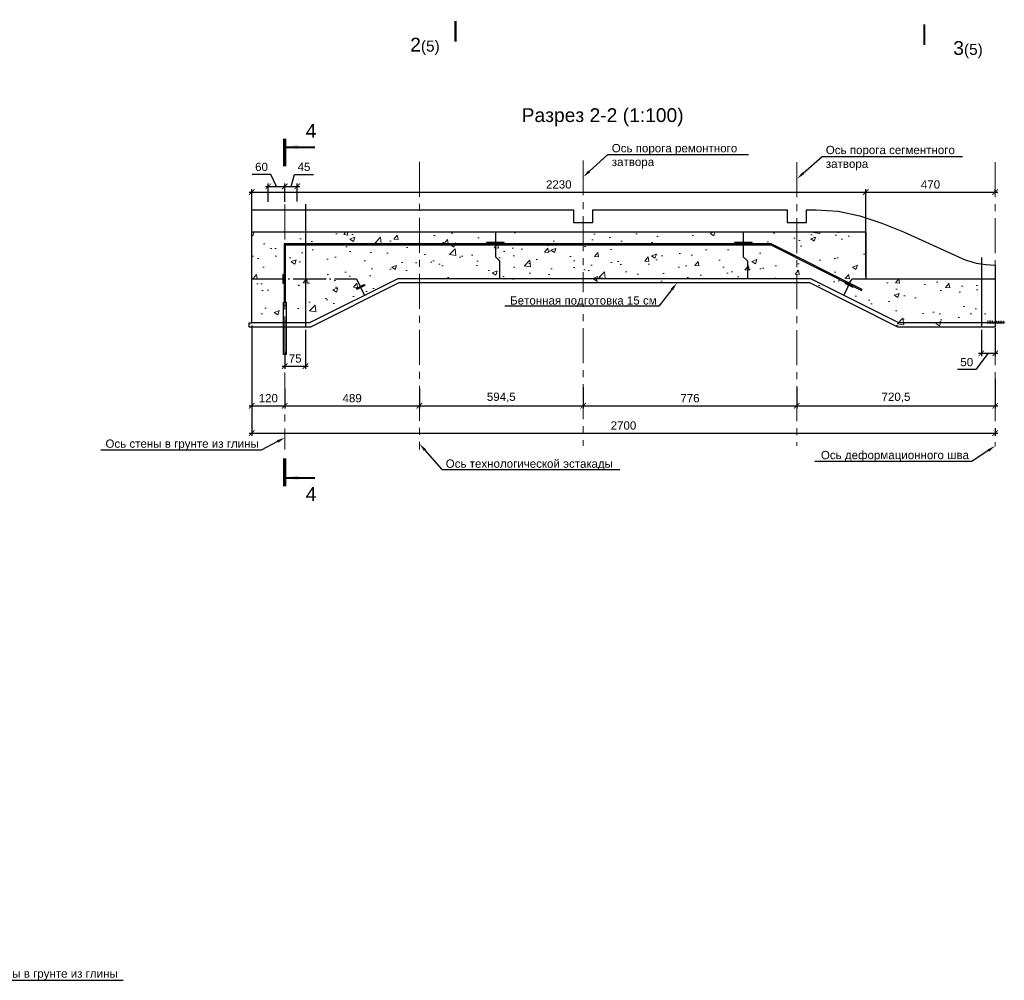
# Model space of a CAD drawing. Header units: millimetres. Extents: x 381297 to 840819, y 463079 to 618741.
# Tile 7 of 14: x 493055 to 528817, y 464503 to 499375. Entities that reach past the tile are written whole.
import ezdxf
from ezdxf import colors
from ezdxf.entities.mleader import LeaderData, LeaderLine
from ezdxf.enums import TextEntityAlignment as Align
from ezdxf.math import Vec2, Vec3

# ---------------------------------------------------------------- set-up
doc = ezdxf.new("R2010")
doc.units = ezdxf.units.MM
doc.linetypes.add('ACAD_ISO04W100', pattern=[30, 24, -3, 0, -3])
doc.linetypes.add('осевая', pattern=[50.8, 31.75, -6.35, 6.35, -6.35])
for name, color, linetype in [('00', 7, 'Continuous'), ('Оси', 1, 'осевая'), ('Размеры', 7, 'Continuous'), ('Штриховка', 7, 'Continuous')]:
    doc.layers.add(name, color=color, linetype=linetype)
for name, color, linetype, lineweight in [('Бетон', 7, 'Continuous', 50), ('ГТО-2_Размеры', 7, 'Continuous', 15), ('ГТО_Разрезы. Сечения.Узлы', 255, 'Continuous', 40), ('Отдел_Выноски(стрелка)', 7, 'Continuous', 15), ('Отдел_Заглавные надписи', 7, 'Continuous', 30), ('Отдел_Разрезы. Сечения. Узлы', 7, 'Continuous', 15), ('Шпонка', 1, 'Continuous', 50)]:
    doc.layers.add(name, color=color, linetype=linetype, lineweight=lineweight)
doc.styles.add('arial', font='arial.ttf')
doc.styles.add('аrial', font='arial.ttf')
doc.styles.add('Рогун1', font='arial.ttf')
doc.dimstyles.new('100 мм', dxfattribs={"dimscale": 100, "dimtxt": 3.5, "dimasz": 2, "dimexe": 1, "dimexo": 1, "dimgap": 1.2, "dimtad": 1, "dimdec": 0, "dimlfac": 0.1, "dimrnd": 0.0001, "dimtxsty": 'Рогун1', "dimblk": 'ARCHTICK', "dimcen": 2.5, "dimdle": 1, "dimaunit": 1, "dimadec": 1, "dimazin": 0, "dimtfac": 1, "dimtdec": 0, "dimtmove": 1, "dimatfit": 3, "dimldrblk": 'ARCHTICK', "dimfxl": 1, "dimtfill": 1, "dimarcsym": 0})
doc.dimstyles.new('hren115', dxfattribs={"dimtxt": 0.3, "dimasz": 3, "dimexe": 0.18, "dimexo": 0.0625, "dimgap": 0.1, "dimtad": 2, "dimtih": 1, "dimtoh": 1, "dimdec": 4, "dimzin": 0, "dimdsep": 46, "dimtxsty": 'arial', "dimcen": 0, "dimclrt": 256, "dimadec": 0, "dimazin": 0, "dimtfac": 1, "dimtdec": 4, "dimtofl": 0, "dimtmove": 1, "dimatfit": 0, "dimfxl": 1, "dimtolj": 1, "dimtzin": 0, "dimarcsym": 1})

# ---------------------------------------------------------------- blocks, each defined once
blk = doc.blocks.new('_ArchTick')
at = {"color": 0, "linetype": 'ByBlock', "const_width": 0.15}
blk.add_lwpolyline([(-0.5, -0.5), (0.5, 0.5)], dxfattribs=at)
blk = doc.blocks.new('*D52')
at = {"layer": 'Defpoints', "color": 0, "transparency": 16777216}
for p in [(501485, 488219), (528485, 484634), (528485, 484369)]:
    blk.add_point(p, dxfattribs=at)
at = {"layer": 'ГТО-2_Размеры', "color": 0, "lineweight": -2, "transparency": 16777216}
for p, q in [((501485, 488119), (501485, 484269)), ((501385, 484369), (528585, 484369)), ((528485, 484534), (528485, 484269))]:
    blk.add_line(p, q, dxfattribs=at)
at = {"layer": 'ГТО-2_Размеры', "color": 0, "lineweight": -2, "transparency": 16777216, "xscale": 200, "yscale": 200, "zscale": 200, "rotation": 180}
blk.add_blockref('_ArchTick', (501485, 484369), dxfattribs=at)
at = {"layer": 'ГТО-2_Размеры', "color": 0, "lineweight": -2, "transparency": 16777216, "xscale": 200, "yscale": 200, "zscale": 200}
blk.add_blockref('_ArchTick', (528485, 484369), dxfattribs=at)
at = {"layer": 'ГТО-2_Размеры', "color": 0, "transparency": 16777216, "insert": (514985, 484642), "char_height": 300, "attachment_point": 5, "style": 'Рогун1'}
blk.add_mtext('2700', dxfattribs=at)
blk = doc.blocks.new('*D53')
at = {"layer": 'Defpoints', "color": 0, "transparency": 16777216}
for p in [(528485, 493119), (528485, 492992), (523785, 489969)]:
    blk.add_point(p, dxfattribs=at)
at = {"layer": 'ГТО-2_Размеры', "color": 0, "lineweight": -2, "transparency": 16777216}
for p, q in [((523785, 490069), (523785, 493219)), ((528485, 493092), (528485, 493219)), ((523685, 493119), (528585, 493119))]:
    blk.add_line(p, q, dxfattribs=at)
at = {"layer": 'ГТО-2_Размеры', "color": 0, "lineweight": -2, "transparency": 16777216, "xscale": 200, "yscale": 200, "zscale": 200, "rotation": 180}
blk.add_blockref('_ArchTick', (523785, 493119), dxfattribs=at)
at = {"layer": 'ГТО-2_Размеры', "color": 0, "lineweight": -2, "transparency": 16777216, "xscale": 200, "yscale": 200, "zscale": 200}
blk.add_blockref('_ArchTick', (528485, 493119), dxfattribs=at)
at = {"layer": 'ГТО-2_Размеры', "color": 0, "transparency": 16777216, "insert": (526135, 493393), "char_height": 300, "attachment_point": 5, "style": 'Рогун1'}
blk.add_mtext('470', dxfattribs=at)
blk = doc.blocks.new('*D59')
at = {"layer": 'Defpoints', "color": 0, "transparency": 16777216}
for p in [(523785, 493119), (501485, 491669), (523785, 491669)]:
    blk.add_point(p, dxfattribs=at)
at = {"layer": 'ГТО-2_Размеры', "color": 0, "lineweight": -2, "transparency": 16777216}
for p, q in [((501485, 491769), (501485, 493219)), ((523785, 491769), (523785, 493219)), ((501385, 493119), (523885, 493119))]:
    blk.add_line(p, q, dxfattribs=at)
at = {"layer": 'ГТО-2_Размеры', "color": 0, "lineweight": -2, "transparency": 16777216, "xscale": 200, "yscale": 200, "zscale": 200, "rotation": 180}
blk.add_blockref('_ArchTick', (501485, 493119), dxfattribs=at)
at = {"layer": 'ГТО-2_Размеры', "color": 0, "lineweight": -2, "transparency": 16777216, "xscale": 200, "yscale": 200, "zscale": 200}
blk.add_blockref('_ArchTick', (523785, 493119), dxfattribs=at)
at = {"layer": 'ГТО-2_Размеры', "color": 0, "transparency": 16777216, "insert": (512635, 493393), "char_height": 300, "attachment_point": 5, "style": 'Рогун1'}
blk.add_mtext('2230', dxfattribs=at)
blk = doc.blocks.new('*D60')
at = {"layer": 'Defpoints', "color": 0, "transparency": 16777216}
for p in [(501485, 488369), (502685, 486090), (502685, 485361)]:
    blk.add_point(p, dxfattribs=at)
at = {"layer": 'ГТО-2_Размеры', "color": 0, "lineweight": -2, "transparency": 16777216}
for p, q in [((501485, 488269), (501485, 485261)), ((502685, 485990), (502685, 485261)), ((501385, 485361), (502785, 485361))]:
    blk.add_line(p, q, dxfattribs=at)
at = {"layer": 'ГТО-2_Размеры', "color": 0, "lineweight": -2, "transparency": 16777216, "xscale": 200, "yscale": 200, "zscale": 200, "rotation": 180}
blk.add_blockref('_ArchTick', (501485, 485361), dxfattribs=at)
at = {"layer": 'ГТО-2_Размеры', "color": 0, "lineweight": -2, "transparency": 16777216, "xscale": 200, "yscale": 200, "zscale": 200}
blk.add_blockref('_ArchTick', (502685, 485361), dxfattribs=at)
at = {"layer": 'ГТО-2_Размеры', "color": 0, "transparency": 16777216, "insert": (502085, 485634), "char_height": 300, "attachment_point": 5, "style": 'Рогун1'}
blk.add_mtext('120', dxfattribs=at)
blk = doc.blocks.new('*D61')
at = {"layer": 'Defpoints', "color": 0, "transparency": 16777216}
for p in [(507575, 486081), (502685, 485765), (507575, 485361)]:
    blk.add_point(p, dxfattribs=at)
at = {"layer": 'ГТО-2_Размеры', "color": 0, "lineweight": -2, "transparency": 16777216}
for p, q in [((502685, 485665), (502685, 485261)), ((507575, 485981), (507575, 485261)), ((502585, 485361), (507675, 485361))]:
    blk.add_line(p, q, dxfattribs=at)
at = {"layer": 'ГТО-2_Размеры', "color": 0, "lineweight": -2, "transparency": 16777216, "xscale": 200, "yscale": 200, "zscale": 200, "rotation": 180}
blk.add_blockref('_ArchTick', (502685, 485361), dxfattribs=at)
at = {"layer": 'ГТО-2_Размеры', "color": 0, "lineweight": -2, "transparency": 16777216, "xscale": 200, "yscale": 200, "zscale": 200}
blk.add_blockref('_ArchTick', (507575, 485361), dxfattribs=at)
at = {"layer": 'ГТО-2_Размеры', "color": 0, "transparency": 16777216, "insert": (505130, 485634), "char_height": 300, "attachment_point": 5, "style": 'Рогун1'}
blk.add_mtext('489', dxfattribs=at)
blk = doc.blocks.new('*D62')
at = {"layer": 'Defpoints', "color": 0, "transparency": 16777216}
for p in [(507575, 486081), (513520, 485908), (513520, 485360)]:
    blk.add_point(p, dxfattribs=at)
at = {"layer": 'ГТО-2_Размеры', "color": 0, "lineweight": -2, "transparency": 16777216}
for p, q in [((507575, 485981), (507575, 485260)), ((513520, 485808), (513520, 485260)), ((507475, 485360), (513620, 485360))]:
    blk.add_line(p, q, dxfattribs=at)
at = {"layer": 'ГТО-2_Размеры', "color": 0, "lineweight": -2, "transparency": 16777216, "xscale": 200, "yscale": 200, "zscale": 200, "rotation": 180}
blk.add_blockref('_ArchTick', (507575, 485360), dxfattribs=at)
at = {"layer": 'ГТО-2_Размеры', "color": 0, "lineweight": -2, "transparency": 16777216, "xscale": 200, "yscale": 200, "zscale": 200}
blk.add_blockref('_ArchTick', (513520, 485360), dxfattribs=at)
at = {"layer": 'ГТО-2_Размеры', "color": 0, "transparency": 16777216, "insert": (510547, 485660), "char_height": 300, "attachment_point": 5, "style": 'Рогун1'}
blk.add_mtext('594,5', dxfattribs=at)
blk = doc.blocks.new('к шпонке')
at = {"color": 6, "linetype": 'Continuous', "lineweight": 30, "ltscale": 2}
for p, q in [((62947, -62062), (62947, -61782)), ((62947, -61782), (63027, -61872)), ((63029, -61972), (62947, -62062)), ((63027, -61872), (63445, -61872)), ((63029, -61972), (63445, -61972))]:
    blk.add_line(p, q, dxfattribs=at)
blk = doc.blocks.new('шпонка ДО320')
at = {"lineweight": 25}
h = blk.add_hatch(color=1, dxfattribs=at)
h.dxf.hatch_style = 1
h.paths.add_polyline_path([(63027, -63752), (63547, -63752), (63547, -64192), (63027, -64192)], flags=16)
h.paths.add_polyline_path([(63547, -67180), (63547, -60779), (63368, -60779), (63368, -60879), (63467, -60879), (63467, -61129), (63049, -61129), (62968, -61039), (62969, -61319), (63051, -61229), (63467, -61229), (63467, -61929), (63049, -61929), (62968, -61839), (62969, -62119), (63051, -62029), (63467, -62029), (63467, -62729), (63049, -62729), (62968, -62639), (62969, -62919), (63051, -62829), (63467, -62829), (63467, -63672), (62947, -63672), (62947, -64272), (63467, -64272), (63467, -65114), (63051, -65114), (62969, -65024), (62968, -65304), (63049, -65214), (63467, -65214), (63467, -65914), (63051, -65914), (62969, -65824), (62968, -66104), (63049, -66014), (63467, -66014), (63467, -66714), (63051, -66714), (62969, -66624), (62968, -66904), (63049, -66814), (63467, -66814), (63467, -67079), (63368, -67079), (63368, -67179)])
at = {"layer": 'Шпонка', "color": 1, "linetype": 'Continuous', "lineweight": 25, "ltscale": 2}
for p, q in [((63368, -60879), (63368, -60779)), ((63547, -60779), (63368, -60779)), ((63547, -67180), (63547, -60779)), ((62947, -64272), (62947, -63672)), ((62947, -63672), (63467, -63672)), ((62947, -64272), (63467, -64272)), ((63027, -64192), (63027, -63752)), ((63027, -63752), (63547, -63752)), ((63027, -64192), (63547, -64192)), ((63368, -60879), (63467, -60879)), ((63467, -61129), (63467, -60879)), ((63467, -61929), (63467, -61229)), ((63467, -62729), (63467, -62029)), ((63467, -63672), (63467, -62829)), ((63467, -65114), (63467, -64272)), ((63368, -67079), (63467, -67079)), ((63368, -67079), (63368, -67179)), ((63547, -67180), (63368, -67179)), ((63467, -65914), (63467, -65214)), ((63467, -66714), (63467, -66014)), ((63467, -67079), (63467, -66814))]:
    blk.add_line(p, q, dxfattribs=at)
at = {"layer": 'Шпонка', "color": 1, "lineweight": 25}
for p in [(21, 742), (21, -58), (21, -858)]:
    blk.add_blockref('к шпонке', p, dxfattribs=at)
at = {"layer": 'Шпонка', "color": 1, "lineweight": 25, "xscale": -1, "rotation": 180}
for p in [(21, -127085), (21, -127885), (21, -128685)]:
    blk.add_blockref('к шпонке', p, dxfattribs=at)
blk = doc.blocks.new('*D54')
at = {"layer": 'Defpoints', "color": 0, "transparency": 16777216}
for p in [(513520, 486139), (521280, 486119), (521280, 485360)]:
    blk.add_point(p, dxfattribs=at)
at = {"layer": 'ГТО-2_Размеры', "color": 0, "lineweight": -2, "transparency": 16777216}
for p, q in [((513520, 486039), (513520, 485260)), ((521280, 486019), (521280, 485260)), ((513420, 485360), (521380, 485360))]:
    blk.add_line(p, q, dxfattribs=at)
at = {"layer": 'ГТО-2_Размеры', "color": 0, "lineweight": -2, "transparency": 16777216, "xscale": 200, "yscale": 200, "zscale": 200, "rotation": 180}
blk.add_blockref('_ArchTick', (513520, 485360), dxfattribs=at)
at = {"layer": 'ГТО-2_Размеры', "color": 0, "lineweight": -2, "transparency": 16777216, "xscale": 200, "yscale": 200, "zscale": 200}
blk.add_blockref('_ArchTick', (521280, 485360), dxfattribs=at)
at = {"layer": 'ГТО-2_Размеры', "color": 0, "transparency": 16777216, "insert": (517400, 485633), "char_height": 300, "attachment_point": 5, "style": 'Рогун1'}
blk.add_mtext('776', dxfattribs=at)
blk = doc.blocks.new('*D55')
at = {"layer": 'Defpoints', "color": 0, "transparency": 16777216}
for p in [(528485, 486427), (521280, 485869), (528485, 485359)]:
    blk.add_point(p, dxfattribs=at)
at = {"layer": 'ГТО-2_Размеры', "color": 0, "lineweight": -2, "transparency": 16777216}
for p, q in [((528485, 486327), (528485, 485259)), ((521280, 485769), (521280, 485259)), ((521180, 485359), (528585, 485359))]:
    blk.add_line(p, q, dxfattribs=at)
at = {"layer": 'ГТО-2_Размеры', "color": 0, "lineweight": -2, "transparency": 16777216, "xscale": 200, "yscale": 200, "zscale": 200, "rotation": 180}
blk.add_blockref('_ArchTick', (521280, 485359), dxfattribs=at)
at = {"layer": 'ГТО-2_Размеры', "color": 0, "lineweight": -2, "transparency": 16777216, "xscale": 200, "yscale": 200, "zscale": 200}
blk.add_blockref('_ArchTick', (528485, 485359), dxfattribs=at)
at = {"layer": 'ГТО-2_Размеры', "color": 0, "transparency": 16777216, "insert": (524882, 485659), "char_height": 300, "attachment_point": 5, "style": 'Рогун1'}
blk.add_mtext('720,5', dxfattribs=at)
blk = doc.blocks.new('*D64')
at = {"layer": 'Defpoints', "color": 0, "transparency": 16777216}
for p in [(503135, 493325), (502685, 492669), (503135, 492674)]:
    blk.add_point(p, dxfattribs=at)
at = {"layer": 'ГТО-2_Размеры', "color": 0, "lineweight": -2, "transparency": 16777216}
for p, q in [((502910, 493325), (503039, 493758)), ((503039, 493758), (503723, 493758)), ((502585, 493325), (503235, 493325)), ((502685, 492769), (502685, 493425)), ((503135, 492774), (503135, 493425))]:
    blk.add_line(p, q, dxfattribs=at)
at = {"layer": 'ГТО-2_Размеры', "color": 0, "lineweight": -2, "transparency": 16777216, "xscale": 200, "yscale": 200, "zscale": 200, "rotation": 180}
blk.add_blockref('_ArchTick', (502685, 493325), dxfattribs=at)
at = {"layer": 'ГТО-2_Размеры', "color": 0, "lineweight": -2, "transparency": 16777216, "xscale": 200, "yscale": 200, "zscale": 200}
blk.add_blockref('_ArchTick', (503135, 493325), dxfattribs=at)
at = {"layer": 'ГТО-2_Размеры', "color": 0, "transparency": 16777216, "insert": (503381, 494030), "char_height": 300, "attachment_point": 5, "style": 'Рогун1'}
blk.add_mtext('45', dxfattribs=at)
blk = doc.blocks.new('*D65')
at = {"layer": 'Defpoints', "color": 0, "transparency": 16777216}
for p in [(503435, 488219), (502685, 487421), (503435, 486801)]:
    blk.add_point(p, dxfattribs=at)
at = {"layer": 'ГТО-2_Размеры', "color": 0, "lineweight": -2, "transparency": 16777216}
for p, q in [((503435, 488119), (503435, 486701)), ((502685, 487321), (502685, 486701)), ((502585, 486801), (503535, 486801))]:
    blk.add_line(p, q, dxfattribs=at)
at = {"layer": 'ГТО-2_Размеры', "color": 0, "lineweight": -2, "transparency": 16777216, "xscale": 200, "yscale": 200, "zscale": 200, "rotation": 180}
blk.add_blockref('_ArchTick', (502685, 486801), dxfattribs=at)
at = {"layer": 'ГТО-2_Размеры', "color": 0, "lineweight": -2, "transparency": 16777216, "xscale": 200, "yscale": 200, "zscale": 200}
blk.add_blockref('_ArchTick', (503435, 486801), dxfattribs=at)
at = {"layer": 'ГТО-2_Размеры', "color": 0, "transparency": 16777216, "insert": (503060, 487074), "char_height": 300, "attachment_point": 5, "style": 'Рогун1'}
blk.add_mtext('75', dxfattribs=at)
blk = doc.blocks.new('*D67')
at = {"layer": 'Defpoints', "color": 0, "transparency": 16777216}
for p in [(527985, 488219), (528485, 488273), (528485, 487265)]:
    blk.add_point(p, dxfattribs=at)
at = {"layer": 'ГТО-2_Размеры', "color": 0, "lineweight": -2, "transparency": 16777216}
for p, q in [((528485, 488173), (528485, 487165)), ((527985, 488119), (527985, 487165)), ((528235, 487265), (527787, 486671)), ((527885, 487265), (528585, 487265)), ((527787, 486671), (527118, 486671))]:
    blk.add_line(p, q, dxfattribs=at)
at = {"layer": 'ГТО-2_Размеры', "color": 0, "lineweight": -2, "transparency": 16777216, "xscale": 200, "yscale": 200, "zscale": 200, "rotation": 180}
blk.add_blockref('_ArchTick', (527985, 487265), dxfattribs=at)
at = {"layer": 'ГТО-2_Размеры', "color": 0, "lineweight": -2, "transparency": 16777216, "xscale": 200, "yscale": 200, "zscale": 200}
blk.add_blockref('_ArchTick', (528485, 487265), dxfattribs=at)
at = {"layer": 'ГТО-2_Размеры', "color": 0, "transparency": 16777216, "insert": (527452, 486944), "char_height": 300, "attachment_point": 5, "style": 'Рогун1'}
blk.add_mtext('50', dxfattribs=at)
blk = doc.blocks.new('*D97')
at = {"layer": 'Defpoints', "color": 0, "transparency": 16777216}
for p in [(502685, 493325), (502085, 492669), (502685, 492669)]:
    blk.add_point(p, dxfattribs=at)
at = {"layer": 'ГТО-2_Размеры', "color": 0, "lineweight": -2, "transparency": 16777216}
for p, q in [((502174, 493758), (501503, 493758)), ((502385, 493325), (502174, 493758)), ((501985, 493325), (502785, 493325)), ((502085, 492769), (502085, 493425)), ((502685, 492769), (502685, 493425))]:
    blk.add_line(p, q, dxfattribs=at)
at = {"layer": 'ГТО-2_Размеры', "color": 0, "lineweight": -2, "transparency": 16777216, "xscale": 200, "yscale": 200, "zscale": 200, "rotation": 180}
blk.add_blockref('_ArchTick', (502085, 493325), dxfattribs=at)
at = {"layer": 'ГТО-2_Размеры', "color": 0, "lineweight": -2, "transparency": 16777216, "xscale": 200, "yscale": 200, "zscale": 200}
blk.add_blockref('_ArchTick', (502685, 493325), dxfattribs=at)
at = {"layer": 'ГТО-2_Размеры', "color": 0, "transparency": 16777216, "insert": (501839, 494031), "char_height": 300, "attachment_point": 5, "style": 'Рогун1'}
blk.add_mtext('60', dxfattribs=at)
blk = doc.blocks.new('*U66')
at = {"color": 7, "lineweight": 70, "ltscale": 100}
for p, q in [((0, 121.11), (0, 111.11)), ((0, 5.03), (0, -4.97))]:
    blk.add_line(p, q, dxfattribs=at)
at = {"ltscale": 100, "style": 'аrial', "flags": 8}
for tag, height, p in [('W', 5, (9.6, 124.01)), ('W1', 3.5, (16.84, 86.66)), ('M', 5, (9.6, -7.87))]:
    blk.add_attdef(tag, text='', height=height, dxfattribs=at).set_placement(p, align=Align.MIDDLE)
at = {"color": 7, "ltscale": 100}
for points in [[(0, 118.11), (11, 118.11)], [(0, -1.97), (11, -1.97)]]:
    blk.add_leader(points, dimstyle='hren115', override={"dimasz": 5, "dimgap": 0.1, "dimtad": 0, "dimfxl": 1.25, "dimtfillclr": 256}, dxfattribs=at)

msp = doc.modelspace()

# ---------------------------------------------------------------- hatches: boundary and pattern name
at = {"layer": 'Штриховка', "lineweight": 13}
h = msp.add_hatch(dxfattribs=at)
h.set_pattern_fill('AR-CONC', color=256, scale=10, style=0)
h.set_pattern_definition([(50, (-23183.4, 302798), (1821.8467, -159.391), [190.5, -2095.5]), (355, (-23183.4, 302798), (-352.434, 1910.5685), [152.4, -1676.406]), (100.45144, (-23031.6, 302784.6), (1469.4125, 1751.1775), [161.9, -1780.9024]), (46.1842, (-23183.4, 303306), (2710.79, -420.423), [285.75, -3143.25]), (96.63556, (-22957.5, 303271), (2374.041, 2474.261), [242.85, -2671.356]), (351.18415, (-23183.4, 303306), (2374.041, 2474.261), [228.6, -2514.597]), (21, (-22929.4, 303179), (1516.144, -1022.652), [190.5, -2095.5]), (326, (-22929.4, 303179), (618.02, 1841.8797), [152.4, -1676.4]), (71.45144, (-22803, 303093.7), (2134.164, 819.2277), [161.9, -1780.8994]), (37.5, (-23183.4, 302797.9), (30.886, 845.5504), [0, -1656.08, 0, -1701.8, 0, -1682.75]), (7.5, (-23183.4, 302797.9), (668.1966, 1001.8057), [0, -970.28, 0, -1617.98, 0, -641.35]), (327.5, (-23749.85, 302797.9), (1355.90595, -57.28744), [0, -635, 0, -1981.2, 0, -2628.9]), (317.5, (-24003.8, 302797.9), (1481.2918, 254.265), [0, -825.5, 0, -1315.72, 0, -1866.9])])
h.paths.add_polyline_path([(528484.5034718, 489968.7937633), (523784.5034718, 489968.7937633), (523784.5034718, 491668.7937633), (501484.5034718, 491668.7937633), (501484.5034718, 488218.7937633), (503619.9136684, 488218.7937633), (506819.9136684, 489818.7937633), (521749.0932752, 489818.7937633), (524949.0932752, 488218.7937633), (528484.5034718, 488218.7937633)])

# ---------------------------------------------------------------- linework, layer by layer
at = {"lineweight": 30}
for points in [[(503434.5034718, 492673.9008584), (503434.5034718, 488218.7937633)], [(527984.5034718, 490743.4407021), (527984.5034718, 488218.7937633)]]:
    msp.add_lwpolyline(points, dxfattribs=at)
at = {"color": 4, "linetype": 'ACAD_ISO04W100', "lineweight": 25, "ltscale": 50}
for points in [[(510334.5034718, 491668.7870631), (510334.5034718, 490768.7870631), (510484.5034718, 490618.7870631), (510484.5034718, 489968.7870631)], [(519334.5034718, 491668.7870631), (519334.5034718, 490768.7870631), (519484.5034718, 490618.7870631), (519484.5034718, 489968.7870631)], [(501484.5034718, 489968.7937633), (505284.5034718, 489968.7937633), (505584.5034718, 489368.7937633)], [(522984.5034718, 489368.7937633), (523284.5034718, 489968.7937633), (523784.5034718, 489968.7937633)]]:
    msp.add_lwpolyline(points, dxfattribs=at)
at = {"color": 6, "lineweight": 25}
for points in [[(523651.6532335, 489585.0592979), (520344.1843028, 491238.7937633), (502664.5034718, 491238.7937633), (502664.5034718, 489118.7937633), (502704.5034718, 489118.7937633), (502704.5034718, 491198.7937633), (520334.7415837, 491198.7937633), (523633.7646897, 489549.2822103)], [(510654.5034718, 491291.0320171), (510014.5034718, 491291.0320171), (510014.5034718, 491238.7937633), (510654.5034718, 491238.7937633)], [(519654.5034718, 491291.0320171), (519014.5034718, 491291.0320171), (519014.5034718, 491238.7937633), (519654.5034718, 491238.7937633)], [(502664.4994567, 489808.7940046), (502664.5074869, 490128.7940046), (502612.2692331, 490128.7940046), (502612.2612029, 489808.7940046)], [(505586.5560942, 489722.4593946), (505300.3393931, 489579.3510441), (505282.4508492, 489615.1281317), (505568.6675504, 489758.2364823)], [(523025.5541998, 489808.6660957), (523311.7709009, 489665.5577451), (523329.6594447, 489701.3348328), (523043.4427436, 489844.4431833)]]:
    msp.add_lwpolyline(points, close=True, dxfattribs=at)
at = {"color": 3, "lineweight": 25}
msp.add_lwpolyline([(528484.5034718, 488368.7937633), (528484.5034718, 488218.7937633), (524949.0932752, 488218.7937633), (521749.0932752, 489818.7937633), (506819.9136684, 489818.7937633), (503619.9136684, 488218.7937633), (502684.5034718, 488218.7937633), (501384.5034718, 488218.7937633), (501384.5034718, 488368.7937633), (501484.5034718, 488368.7937633)], dxfattribs=at)
at = {"color": 1, "lineweight": 25, "ltscale": 100}
msp.add_lwpolyline([(502634.5034718, 489118.7937633), (502734.5034718, 489118.7937633), (502734.5034718, 487218.7937633), (502634.5034718, 487218.7937633)], close=True, dxfattribs=at)
at = {"layer": 'Бетон', "color": 2, "lineweight": 25, "ltscale": 10}
msp.add_lwpolyline([(523784.5034718, 491668.7937633), (523784.5034718, 489968.7937633), (528484.5034718, 489968.7937633), (528484.5034718, 488368.7937633), (524984.5034718, 488368.7937633), (521784.5034718, 489968.7937633), (506784.5034718, 489968.7937633), (503584.5034718, 488368.7937633), (502684.5034718, 488368.7937633), (501484.5034718, 488368.7937633), (501484.5034718, 491668.7937633)], close=True, dxfattribs=at)
at = {"layer": 'Оси', "linetype": 'осевая', "lineweight": 15, "ltscale": 40}
for points in [[(513519.5034718, 494269.8109477), (513519.5034718, 483900.2889093)], [(507574.5034718, 494210.0615446), (507574.5034718, 483776.7511223)], [(521279.5034718, 494203.9751271), (521279.5034718, 483900.2889093)], [(528484.5034718, 494202.7251271), (528484.5034718, 483899.0389093)], [(502684.5034718, 492668.6651067), (502684.5034718, 483776.7511223)]]:
    msp.add_lwpolyline(points, dxfattribs=at)
at = {"layer": 'Отдел_Разрезы. Сечения. Узлы'}
for points in [[(508884.6335201, 499325.291325, 75, 75, 0), (508884.0883524, 498575.2915232, 75, 75, 0), (508884.270075, 498825.2914571, 0, 100, 0), (508384.2702071, 498825.6549022, 0, 0, 0), (507634.2704052, 498826.2000699, 0, 0, 0)], [(525911.6239252, 499204.1392175, 75, 75, 0), (525912.1690929, 498454.1394157, 75, 75, 0), (525911.9873703, 498704.1393496, 0, 100, 0), (526411.9872382, 498704.5027947, 0, 0, 0), (527161.9870401, 498705.0479624, 0, 0, 0)]]:
    msp.add_lwpolyline(points, format="xyseb", dxfattribs=at)
at = {"layer": 'Размеры'}
msp.add_lwpolyline([(501484.5034718, 491668.7937633), (501484.5034718, 492468.7937633), (513169.5034718, 492468.7937633), (513169.5034718, 492018.7849637), (513869.5034718, 492018.7849637), (513869.5034718, 492468.7937633), (520929.5034718, 492468.7937633), (520929.5034718, 492018.7849637), (521629.5034718, 492018.7849637), (521629.5034718, 492468.7937633), (521984.5034718, 492468.7937633), (522781.8198829, 492421.2217103), (523573.8198829, 492254.9017103), (524365.8198829, 491993.5417103), (525157.8198829, 491676.7417103), (527147.2055255, 490761.6243147, 0.1082040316), (528484.5034718, 490468.7937633), (528484.5034718, 489968.7937633)], format="xyb", dxfattribs=at)

# ---------------------------------------------------------------- block references
at = {"layer": 'ГТО_Разрезы. Сечения.Узлы', "color": 18, "true_color": 0x000000}
ref = msp.add_blockref('*U66', (502677.4011314, 482942.0853667), dxfattribs=dict(at, xscale=100, yscale=100, zscale=100))
ref.add_attrib('W', '4', dxfattribs={"layer": '00', "color": 0, "ltscale": 100, "height": 500, "style": 'аrial', "flags": 8}).set_placement((503637.4011314, 495343.1370439), align=Align.MIDDLE)
ref.add_attrib('M', '4', dxfattribs={"layer": '00', "color": 0, "ltscale": 100, "height": 500, "style": 'аrial', "flags": 8}).set_placement((503637.4011314, 482155.3595629), align=Align.MIDDLE)
at = {"layer": 'Шпонка', "xscale": 0.1, "yscale": 0.1, "zscale": 0.1, "rotation": 270}
msp.add_blockref('шпонка ДО320', (534894.492303, 494723.4817297), dxfattribs=at)

# ---------------------------------------------------------------- texts
at = {"char_height": 2.5, "attachment_point": 1, "style": 'аrial'}
for s, insert in [('{\\H200x;2\\H0.8x;(5)}', (507239.0421049, 498719.2867635)), ('{\\H200x;3\\H0.8x;(5)}', (526962.9727327, 498598.134656))]:
    msp.add_mtext_dynamic_manual_height_columns(s, width=3148.469281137, gutter_width=12.5, heights=[0], dxfattribs=dict(at, insert=insert))
at = {"layer": 'Отдел_Заглавные надписи', "insert": (514227.9503193, 495835.2481698), "char_height": 500, "width": 7857.108176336, "attachment_point": 5, "style": 'arial'}
msp.add_mtext('Разрез 2-2 (1:100)', dxfattribs=at)

# ---------------------------------------------------------------- dimensions: what is measured, and where the dimension line sits
at = {"layer": 'ГТО-2_Размеры'}
for base, p1, p2, picture, middle in [((502684.5034718, 493324.9860352), (502084.5034718, 492668.6651067), (502684.5034718, 492668.6651067), '*D97', (502053.7562425, 493757.5440161)), ((503134.5034718, 493324.9860352), (502684.5034718, 492668.6651067), (503134.5034718, 492674.2192454), '*D64', (503159.2708661, 493757.5440161)), ((503434.5034718, 486801.2818532), (502684.5034718, 487420.6113462), (503434.5034718, 488218.7937633), '*D65', (503059.5034718, 486801.2818532)), ((528484.5034718, 487264.7775936), (527984.5034718, 488218.7937633), (528484.5034718, 488273.1328457), '*D67', (527666.8172424, 486671.059053))]:
    dim = msp.add_linear_dim(base=base, p1=p1, p2=p2, dimstyle='100 мм', override={"dimtxt": 3, "dimdec": 6, "dimtfill": 0}, dxfattribs=at)
    dim.commit()
    dim.dimension.update_dxf_attribs({"geometry": picture, "text_midpoint": middle, "dimtype": 160})
for base, p1, p2, picture, middle in [((523784.503471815, 493119.4071009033), (501484.503471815, 491668.7937632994), (523784.503471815, 491668.7937632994), '*D59', (512634.503471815, 493392.6813164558)), ((528484.5034718, 493119.4071009), (523784.5034718, 489968.7937633), (528484.5034718, 492992.4414899), '*D53', (526134.5034718, 493392.5789972)), ((502684.5034718, 485361.1874535), (501484.5034718, 488368.7937633), (502684.5034718, 486089.9499048), '*D60', (502084.5034718, 485634.3593498)), ((528484.503471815, 484368.7937632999), (501484.503471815, 488218.7937632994), (528484.503471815, 484633.7229589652), '*D52', (514984.503471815, 484641.9656596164)), ((528484.503471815, 485358.6874535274), (521279.503471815, 485868.9311830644), (528484.503471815, 486427.4774479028), '*D55', (524882.003471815, 485658.9739473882)), ((507574.5034718, 485361.1874535), (502684.5034718, 485764.7896706), (507574.5034718, 486080.996324), '*D61', (505129.5034718, 485634.3593498)), ((513519.503471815, 485359.9374535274), (507574.503471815, 486080.9963239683), (513519.503471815, 485907.8434734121), '*D62', (510547.003471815, 485660.2239473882)), ((521279.503471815, 485359.9374535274), (513519.503471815, 486138.7139408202), (521279.503471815, 486119.0385171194), '*D54', (517399.503471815, 485633.1093498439))]:
    dim = msp.add_linear_dim(base=base, p1=p1, p2=p2, dimstyle='100 мм', override={"dimtxt": 3, "dimdec": 6, "dimtfill": 0}, dxfattribs=at)
    dim.commit()
    dim.dimension.update_dxf_attribs({"geometry": picture, "text_midpoint": middle})

# ---------------------------------------------------------------- leaders
at = {"layer": 'Отдел_Выноски(стрелка)'}
ml = msp.add_multileader_mtext('Standard', dxfattribs=at)
ml.set_content('Ось порога ремонтного затвора', color=256, style='arial')
ml.set_leader_properties()
ml.build(insert=Vec2(0, 0))
ml.multileader.update_dxf_attribs({"text_left_attachment_type": 6, "text_right_attachment_type": 6, "dogleg_length": 136.6171409, "arrow_head_size": 300})
ctx = ml.context
ctx.base_point, ctx.char_height, ctx.arrow_head_size, ctx.plane_origin = Vec3(514556.9163847, 494478.3236868), 300, 300, Vec3(516021.9820949, 510679.8802135)
ctx.left_attachment, ctx.right_attachment = 6, 6
notes = []
notes.append((ctx, [(0, (1, 1, 0), (514420.2992438, 494478.3236868), (1, 0), 136.6171409, [(0, [(513519.5034718, 493668.1585546)], 0, [])])]))
ctx.mtext.insert, ctx.mtext.width, ctx.mtext.defined_height, ctx.mtext.flow_direction = Vec3(514558.9163847, 494861.6115449), 4915.084053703, 383.2878581, 5
ml = msp.add_multileader_mtext('Standard', dxfattribs=at)
ml.set_content('Ось порога сегментного затвора', color=256, style='arial')
ml.set_leader_properties()
ml.build(insert=Vec2(0, 0))
ml.multileader.update_dxf_attribs({"text_left_attachment_type": 6, "text_right_attachment_type": 6, "dogleg_length": 136.6171409, "arrow_head_size": 300})
ctx = ml.context
ctx.base_point, ctx.char_height, ctx.arrow_head_size, ctx.plane_origin = Vec3(522331.9163847, 494412.4878663), 300, 300, Vec3(523796.9820949, 510614.0443929)
ctx.left_attachment, ctx.right_attachment = 6, 6
notes.append((ctx, [(0, (1, 1, 0), (522195.2992438, 494412.4878663), (1, 0), 136.6171409, [(0, [(521289.5034718, 493602.3227341)], 0, [])])]))
ctx.mtext.insert, ctx.mtext.width, ctx.mtext.defined_height, ctx.mtext.flow_direction = Vec3(522333.9163847, 494795.7757244), 4915.084053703, 383.2878581, 5
ml = msp.add_multileader_mtext('Standard', dxfattribs=at)
ml.set_content('Ось стены в грунте из глины', color=256, style='arial')
ml.set_leader_properties()
ml.build(insert=Vec2(0, 0))
ml.multileader.update_dxf_attribs({"text_left_attachment_type": 6, "text_right_attachment_type": 6, "dogleg_length": 136.6171409, "arrow_head_size": 300})
ctx = ml.context
ctx.base_point, ctx.char_height, ctx.arrow_head_size, ctx.plane_origin = Vec3(496168.8031281, 483747.4267261), 300, 300, Vec3(497800.7392109, 501925.2332312)
ctx.left_attachment, ctx.right_attachment = 6, 6
notes.append((ctx, [(1, (1, 1, 0), (501827.7013058, 483747.4267261), (-1, 0), 136.6171409, [(0, [(502684.5034718, 484201.1744017)], 0, [])])]))
ctx.mtext.insert, ctx.mtext.width, ctx.mtext.defined_height, ctx.mtext.flow_direction = Vec3(496170.8031281, 484135.6259076), 5632.309506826, 383.2878581, 5
ml = msp.add_multileader_mtext('Standard', dxfattribs=at)
ml.set_content('Ось технологической эстакады', color=256, style='arial')
ml.set_leader_properties()
ml.build(insert=Vec2(0, 0))
ml.multileader.update_dxf_attribs({"text_left_attachment_type": 6, "text_right_attachment_type": 6, "dogleg_length": 136.6171409, "arrow_head_size": 300})
ctx = ml.context
ctx.base_point, ctx.char_height, ctx.arrow_head_size, ctx.plane_origin = Vec3(508526.8438004, 483047.7708364), 300, 300, Vec3(504049.7122691, 510711.0057145)
ctx.left_attachment, ctx.right_attachment = 6, 6
notes.append((ctx, [(0, (1, 1, 0), (508390.2266595, 483047.7708364), (1, 0), 136.6171409, [(0, [(507574.5034718, 483976.9820154)], 0, [])])]))
ctx.mtext.insert, ctx.mtext.width, ctx.mtext.defined_height, ctx.mtext.flow_direction = Vec3(508528.8438004, 483409.3670164), 6264.392425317, 383.2878581, 5
ml = msp.add_multileader_mtext('Standard', dxfattribs=at)
ml.set_content('Ось деформационного шва', color=256, style='arial')
ml.set_leader_properties()
ml.build(insert=Vec2(0, 0))
ml.multileader.update_dxf_attribs({"text_left_attachment_type": 6, "text_right_attachment_type": 6, "dogleg_length": 136.6171409, "arrow_head_size": 300})
ctx = ml.context
ctx.base_point, ctx.char_height, ctx.arrow_head_size, ctx.plane_origin = Vec3(522154.0394509, 483338.4365609), 300, 300, Vec3(523607.3261476, 501232.1758462)
ctx.left_attachment, ctx.right_attachment = 6, 6
notes.append((ctx, [(1, (1, 1, 0), (527634.2882426, 483338.4365609), (-1, 0), 136.6171409, [(0, [(528484.5034718, 483899.0389093)], 0, [])])]))
ctx.mtext.insert, ctx.mtext.width, ctx.mtext.defined_height, ctx.mtext.flow_direction = Vec3(522156.0394509, 483721.724419), 5632.309506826, 383.2878581, 5
ml = msp.add_multileader_mtext('Standard', dxfattribs=at)
ml.set_content('Ось стены в грунте из глины', color=256, style='arial')
ml.set_leader_properties()
ml.build(insert=Vec2(0, 0))
ml.multileader.update_dxf_attribs({"text_left_attachment_type": 6, "text_right_attachment_type": 6, "dogleg_length": 136.6171409, "arrow_head_size": 300})
ctx = ml.context
ctx.base_point, ctx.char_height, ctx.arrow_head_size, ctx.plane_origin = Vec3(491045.2445373, 464510.4838316), 300, 300, Vec3(495487.0740128, 472349.0526716)
ctx.left_attachment, ctx.right_attachment = 6, 6
notes.append((ctx, [(1, (1, 1, 0), (490908.6273963, 464510.4838316), (1, 0), 136.6171409, [(0, [(490603.3097519, 465680.67785)], 0, [])])]))
ctx.mtext.insert, ctx.mtext.width, ctx.mtext.defined_height, ctx.mtext.flow_direction = Vec3(491047.2445373, 464898.683013), 5727.450865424, 383.2878581, 5
for ctx, leaders in notes:
    for number, flags, end, landing, length, lines in leaders:
        leader = LeaderData()
        leader.index, (leader.has_last_leader_line, leader.has_dogleg_vector, leader.attachment_direction) = number, flags
        leader.last_leader_point, leader.dogleg_vector, leader.dogleg_length = Vec3(end), Vec3(landing), length
        for number, points, colour, breaks in lines:
            line = LeaderLine()
            line.index, line.vertices, line.color, line.breaks = number, Vec3.list(points), colors.encode_raw_color(colour), breaks
            leader.lines.append(line)
        ctx.leaders.append(leader)

# ---------------------------------------------------------------- next in the draw order: leaders
ml = msp.add_multileader_mtext('Standard', dxfattribs=at)
ml.set_content('Бетонная подготовка 15 см', color=256, style='arial')
ml.set_leader_properties()
ml.build(insert=Vec2(0, 0))
ml.multileader.update_dxf_attribs({"text_left_attachment_type": 6, "text_right_attachment_type": 6, "dogleg_length": 136.6171409, "arrow_head_size": 300})
ctx = ml.context
ctx.base_point, ctx.char_height, ctx.arrow_head_size, ctx.plane_origin = Vec3(510864.3754886, 488971.98493), 300, 300, Vec3(512239.0810121, 496248.3599779)
ctx.left_attachment, ctx.right_attachment = 6, 6
notes = []
notes.append((ctx, [(1, (1, 1, 0), (516266.043107, 488971.98493), (-1, 0), 136.6171409, [(0, [(516928.4454161, 489818.7937633)], 0, [])])]))
ctx.mtext.insert, ctx.mtext.width, ctx.mtext.defined_height, ctx.mtext.flow_direction = Vec3(510866.3754886, 489333.5811101), 5394.542015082, 383.2878581, 5
ctx.mtext.has_bg_fill, ctx.mtext.bg_color, ctx.mtext.bg_scale_factor, ctx.mtext.bg_transparency, ctx.mtext.use_window_bg_color = 1, -1027028792, 1.5, 0, 1
for ctx, leaders in notes:
    for number, flags, end, landing, length, lines in leaders:
        leader = LeaderData()
        leader.index, (leader.has_last_leader_line, leader.has_dogleg_vector, leader.attachment_direction) = number, flags
        leader.last_leader_point, leader.dogleg_vector, leader.dogleg_length = Vec3(end), Vec3(landing), length
        for number, points, colour, breaks in lines:
            line = LeaderLine()
            line.index, line.vertices, line.color, line.breaks = number, Vec3.list(points), colors.encode_raw_color(colour), breaks
            leader.lines.append(line)
        ctx.leaders.append(leader)

doc.saveas('drawing.dxf')
